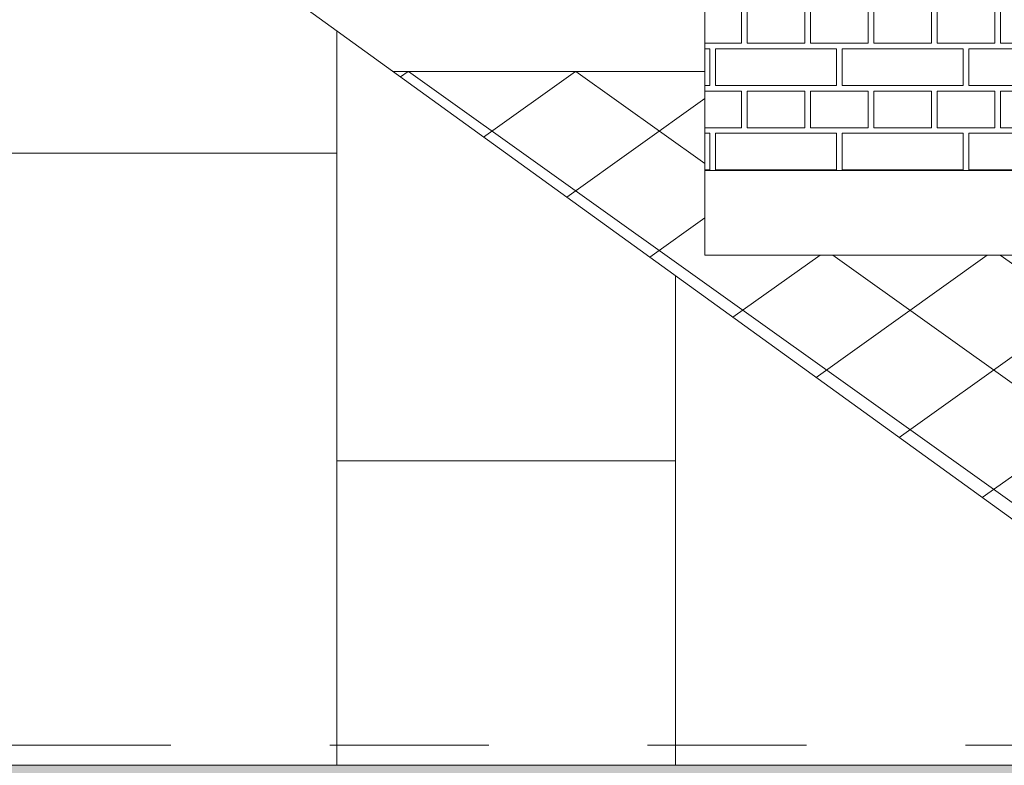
# Model space of a CAD drawing. Extents: x -396299 to -11759, y -15022 to 18278.
# Tile 21 of 205: x -322956 to -321207, y 10869 to 12192. Entities that reach past the tile are written whole.
import ezdxf

# ---------------------------------------------------------------- set-up
doc = ezdxf.new("R2010")
doc.units = 0
doc.header["$MEASUREMENT"] = 0
doc.linetypes.add('Dashed', pattern=[564.444447, 282.222223, -282.222223])
for name, color, linetype, lineweight, true_color in [('A-Opisy_Nr_Pióra__88', 7, 'Continuous', 20, 0xfd4435), ('Arch kolorystyka_Nr_Pióra__102', 7, 'Continuous', 13, 0xcccccc), ('arch wypelnienia_Nr_Pióra__2', 7, 'Continuous', 13, 0x7f7f7f)]:
    doc.layers.add(name, color=color, linetype=linetype, lineweight=lineweight, true_color=true_color)
doc.layers.add('Arch okna_Nr_Pióra__32', color=34, linetype='Continuous', lineweight=15)
doc.layers.add('INWENT DACH_Nr_Pióra__21', color=7, linetype='Continuous', lineweight=13)

# ---------------------------------------------------------------- blocks, each defined once
blk = doc.blocks.new('*X28')
at = {"layer": 'Arch kolorystyka_Nr_Pióra__102', "linetype": 'Continuous'}
for p, q in [((-321673.7, 12215.6), (-321673.7, 12150.6)), ((-321663.7, 12215.6), (-321663.7, 12150.6)), ((-321561.2, 12215.6), (-321561.2, 12150.6)), ((-321551.2, 12215.6), (-321551.2, 12150.6)), ((-321448.7, 12215.6), (-321448.7, 12150.6)), ((-321438.7, 12215.6), (-321438.7, 12150.6)), ((-321336.2, 12215.6), (-321336.2, 12150.6)), ((-321326.2, 12215.6), (-321326.2, 12150.6)), ((-321223.7, 12215.6), (-321223.7, 12150.6)), ((-321213.7, 12215.6), (-321213.7, 12150.6)), ((-321673.7, 12150.6), (-321738.7, 12150.6)), ((-321738.7, 12140.6), (-321730, 12140.6)), ((-321730, 12075.6), (-321730, 12140.6)), ((-321720, 12075.6), (-321720, 12140.6)), ((-321720, 12140.6), (-321505, 12140.6)), ((-321561.2, 12150.6), (-321663.7, 12150.6)), ((-321448.7, 12150.6), (-321551.2, 12150.6)), ((-321505, 12075.6), (-321505, 12140.6)), ((-321495, 12075.6), (-321495, 12140.6)), ((-321495, 12140.6), (-321280, 12140.6)), ((-321336.2, 12150.6), (-321438.7, 12150.6)), ((-321223.7, 12150.6), (-321326.2, 12150.6)), ((-321280, 12075.6), (-321280, 12140.6)), ((-321270, 12075.6), (-321270, 12140.6)), ((-321270, 12140.6), (-321055, 12140.6)), ((-321111.2, 12150.6), (-321213.7, 12150.6)), ((-321730, 12075.6), (-321738.7, 12075.6)), ((-321505, 12075.6), (-321720, 12075.6)), ((-321280, 12075.6), (-321495, 12075.6)), ((-321055, 12075.6), (-321270, 12075.6)), ((-321673.7, 12065.6), (-321738.7, 12065.6)), ((-321673.7, 12065.6), (-321673.7, 12000.6)), ((-321561.2, 12065.6), (-321663.7, 12065.6)), ((-321663.7, 12065.6), (-321663.7, 12000.6)), ((-321561.2, 12065.6), (-321561.2, 12000.6)), ((-321448.7, 12065.6), (-321551.2, 12065.6)), ((-321551.2, 12065.6), (-321551.2, 12000.6)), ((-321448.7, 12065.6), (-321448.7, 12000.6)), ((-321336.2, 12065.6), (-321438.7, 12065.6)), ((-321438.7, 12065.6), (-321438.7, 12000.6)), ((-321336.2, 12065.6), (-321336.2, 12000.6)), ((-321223.7, 12065.6), (-321326.2, 12065.6)), ((-321326.2, 12065.6), (-321326.2, 12000.6)), ((-321223.7, 12065.6), (-321223.7, 12000.6)), ((-321111.2, 12065.6), (-321213.7, 12065.6)), ((-321213.7, 12065.6), (-321213.7, 12000.6)), ((-321673.7, 12000.6), (-321738.7, 12000.6)), ((-321561.2, 12000.6), (-321663.7, 12000.6)), ((-321448.7, 12000.6), (-321551.2, 12000.6)), ((-321336.2, 12000.6), (-321438.7, 12000.6)), ((-321223.7, 12000.6), (-321326.2, 12000.6)), ((-321111.2, 12000.6), (-321213.7, 12000.6)), ((-321738.7, 11990.6), (-321730, 11990.6)), ((-321730, 11925.6), (-321730, 11990.6)), ((-321720, 11925.6), (-321720, 11990.6)), ((-321720, 11990.6), (-321505, 11990.6)), ((-321505, 11925.6), (-321505, 11990.6)), ((-321495, 11925.6), (-321495, 11990.6)), ((-321495, 11990.6), (-321280, 11990.6)), ((-321280, 11925.6), (-321280, 11990.6)), ((-321270, 11925.6), (-321270, 11990.6)), ((-321270, 11990.6), (-321055, 11990.6)), ((-321730, 11925.6), (-321738.7, 11925.6)), ((-321505, 11925.6), (-321720, 11925.6)), ((-321280, 11925.6), (-321495, 11925.6)), ((-321055, 11925.6), (-321270, 11925.6))]:
    blk.add_line(p, q, dxfattribs=at)
blk = doc.blocks.new('Wypełnienie_14')
at = {"layer": 'Arch kolorystyka_Nr_Pióra__102', "linetype": 'Continuous'}
blk.add_blockref('*X28', (0, 0), dxfattribs=at)

msp = doc.modelspace()

# ---------------------------------------------------------------- hatches: boundary and pattern name
at = {"layer": 'Arch okna_Nr_Pióra__32', "linetype": 'Continuous', "lineweight": 0, "true_color": 0x603000}
msp.add_hatch(color=48, dxfattribs=at).paths.add_polyline_path([(-335768.1, 10868.4), (-335768.7, 10869, 0.414214), (-335693.7, 10794), (-335693.7, 10793.4), (-320513.7, 10793.4), (-320513.7, 10794, 0.197874), (-320460.9, 10815.7, 0.194941), (-320438.7, 10868.4), (-320513.7, 10868.4), (-320513.7, 10869), (-335693.7, 10869), (-335693.7, 10868.4)], flags=0)
at = {"layer": 'arch wypelnienia_Nr_Pióra__2', "linetype": 'Continuous'}
h = msp.add_hatch(dxfattribs=at)
h.set_pattern_fill('Concrete_Block', color=256, style=0, pattern_type=2)
h.set_pattern_definition([(144.4623, (-313058.74, 12100.65), (148.4924, 106.066), []), (35.5377, (-313058.74, 12100.65), (-148.4924, 106.066), [])])
h.paths.add_polyline_path([(-322293.1, 12100.6), (-320588.7, 10869), (-320438.7, 10868.4, -0.406237), (-320513.7, 10793.4), (-320588.7, 10793.4), (-320588.7, 10653.2), (-320788.7, 10653.2), (-320788.7, 8765), (-320320.4, 8145.4), (-320320.4, 8075), (-320328.7, 8075), (-320328.7, 8053.2), (-320348.7, 8053.2), (-320348.7, 8023.2), (-320368.7, 8023.2), (-320368.7, 7993.2), (-320388.7, 7993.2), (-320388.7, 7957.6), (-309228.7, 7957.6), (-309228.7, 8488.2), (-309328.7, 8488.2), (-309328.7, 8588.2), (-309428.7, 8588.2), (-309428.7, 8708.2), (-309528.7, 8708.2), (-309528.7, 8778.2), (-309558.7, 8778.2), (-309558.7, 8808.2), (-304128.7, 8808.2), (-304078.7, 8808.2), (-303228.7, 9296.1), (-303228.7, 9324.8), (-303228.7, 10408.2), (-303363.7, 10408.2), (-303363.7, 10520.3), (-303438.7, 10520.3, -0.411875), (-303513.7, 10594.7), (-303363.7, 10594.7), (-303363.7, 10618.2), (-302473.7, 11508.2), (-302118.7, 11508.2), (-302118.7, 12100.6), (-312418.7, 12100.6), (-313058.7, 12100.6), (-315358.7, 12100.6), (-315358.7, 12000.6), (-316158.7, 12000.6), (-316158.7, 12100.6), (-320548.7, 12100.6), (-320548.7, 11774.4), (-321738.7, 11774.4), (-321738.7, 12100.6)], flags=0)
h.paths.add_polyline_path([(-319163.7, 10520.3, -0.411875), (-319238.7, 10594.7), (-319088.7, 10594.7), (-319088.7, 10618.2), (-318198.7, 11508.2), (-317308.7, 10618.2), (-317308.7, 10594.7), (-317158.7, 10594.7, -0.411875), (-317233.7, 10520.3), (-317308.7, 10520.3), (-317308.7, 10408.2), (-317443.7, 10408.2), (-317443.7, 8813.2), (-317593.7, 8813.2), (-318803.7, 8813.2), (-318953.7, 8813.2), (-318953.7, 10408.2), (-319088.7, 10408.2), (-319088.7, 10520.3)], flags=0)
h.paths.add_polyline_path([(-317113.7, 10594.7), (-316963.7, 10594.7), (-316963.7, 10618.2), (-316073.7, 11508.2), (-315183.7, 10618.2), (-315183.7, 10594.7), (-315033.7, 10594.7, -0.411875), (-315108.7, 10520.3), (-315183.7, 10520.3), (-315183.7, 10408.2), (-315318.7, 10408.2), (-315318.7, 8813.2), (-315468.7, 8813.2), (-316678.7, 8813.2), (-316828.7, 8813.2), (-316828.7, 10408.2), (-316963.7, 10408.2), (-316963.7, 10520.3), (-317038.7, 10520.3, -0.411875)], flags=0)
h.paths.add_polyline_path([(-311948.7, 10520.3, -0.414214), (-312023.7, 10595.3), (-311873.7, 10595.3), (-311873.7, 10618.2), (-310983.7, 11508.2), (-310093.7, 10618.2), (-310093.7, 10595.3), (-310093.7, 10594.7), (-309943.7, 10594.7, -0.411875), (-310018.7, 10520.3), (-310093.7, 10520.3), (-310093.7, 10408.2), (-310228.7, 10408.2), (-310228.7, 8813.2), (-311738.7, 8813.2), (-311738.7, 10408.2), (-311873.7, 10408.2), (-311873.7, 10520.3)], flags=0)
h.paths.add_polyline_path([(-307973.7, 10595.3), (-307823.7, 10595.3), (-307823.7, 10618.2), (-306933.7, 11508.2), (-306043.7, 10618.2), (-306043.7, 10595.3), (-306043.7, 10594.7), (-305893.7, 10594.7, -0.411875), (-305968.7, 10520.3), (-306043.7, 10520.3), (-306043.7, 10408.2), (-306178.7, 10408.2), (-306178.7, 8813.2), (-307688.7, 8813.2), (-307688.7, 10408.2), (-307823.7, 10408.2), (-307823.7, 10520.3), (-307898.7, 10520.3, -0.414214)], flags=0)
h.paths.add_polyline_path([(-313948.7, 9421.5), (-313948.7, 10084.7), (-313248.7, 10084.7), (-313248.7, 9421.5)], flags=0)
h.paths.add_polyline_path([(-305458.7, 9421.5), (-305458.7, 10084.7), (-304758.7, 10084.7), (-304758.7, 9421.5)], flags=0)
h.paths.add_polyline_path([(-313828.7, 11562), (-313828.7, 11970.2), (-312888.7, 11970.2), (-312888.7, 11562)], flags=0)

# ---------------------------------------------------------------- linework, layer by layer
at = {"layer": 'A-Opisy_Nr_Pióra__88', "linetype": 'Dashed'}
msp.add_line((-320429.3, 10904.4), (-335768.1, 10904.4), dxfattribs=at)
at = {"layer": 'arch wypelnienia_Nr_Pióra__2', "linetype": 'Continuous'}
for p, q in [((-322392.3, 12172.4), (-322392.3, 10869)), ((-322993.5, 11955.1), (-322392.3, 11955.1)), ((-321791.1, 11737.9), (-321791.1, 10869)), ((-322392.3, 11409), (-321791.1, 11409))]:
    msp.add_line(p, q, dxfattribs=at)
at = {"layer": 'INWENT DACH_Nr_Pióra__21', "linetype": 'Continuous'}
for p, q in [((-328103.7, 16299.8), (-320588.7, 10869)), ((-321738.7, 11774.4), (-321738.7, 14100.6)), ((-321738.7, 12100.6), (-322293.1, 12100.6)), ((-320548.7, 11924.4), (-321738.7, 11924.4)), ((-320548.7, 11774.4), (-321738.7, 11774.4)), ((-320588.7, 10869), (-335618.7, 10869))]:
    msp.add_line(p, q, dxfattribs=at)

# ---------------------------------------------------------------- block references
at = {"layer": 'Arch kolorystyka_Nr_Pióra__102', "linetype": 'Continuous'}
msp.add_blockref('Wypełnienie_14', (0, 0), dxfattribs=at)

doc.saveas('drawing.dxf')
